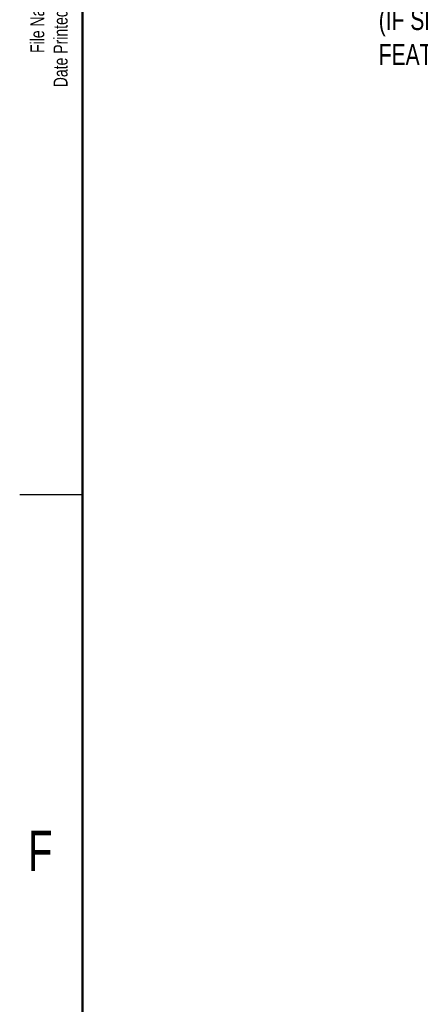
# Model space of a CAD drawing. Header units: inches. Extents: x 0.1 to 87.3, y 0.1 to 33.9.
# Tile 9 of 140: x 0.1 to 2.5, y 22.5 to 28.3. Entities that reach past the tile are written whole.
import ezdxf

# ---------------------------------------------------------------- set-up
doc = ezdxf.new("R2010")
doc.units = ezdxf.units.IN
doc.header["$MEASUREMENT"] = 0
doc.layers.add('NOTES', color=5, linetype='Continuous')
doc.layers.add('TITLE_BLOCK_TEXT', color=7, linetype='Continuous')
doc.styles.add('SLDTEXTSTYLE0', font='TXT', dxfattribs={"width": 0.75})

msp = doc.modelspace()

# ---------------------------------------------------------------- linework, layer by layer
at = {"color": 7, "linetype": 'Continuous', "lineweight": 50}
msp.add_line((0.5, 0.5), (0.5, 33.5), dxfattribs=at)
at = {"color": 7, "linetype": 'Continuous', "lineweight": 25}
msp.add_line((0.5, 25.5), (0.125, 25.5), dxfattribs=at)

# ---------------------------------------------------------------- texts
at = {"color": 7, "linetype": 'Continuous', "lineweight": 0, "insert": (0.2475, 23.497586), "char_height": 0.24, "attachment_point": 2, "style": 'SLDTEXTSTYLE0'}
msp.add_mtext('F', dxfattribs=at)
at = {"layer": 'NOTES', "insert": (2.265695, 29.021839), "char_height": 0.125, "attachment_point": 1, "style": 'SLDTEXTSTYLE0'}
msp.add_mtext('DIE RADII IN THESE^JLOCATIONS MAY NOT^JCREATE "SHARP"CONDITION^J(IF SHARP IS REQUIRED, PRE-PIERCE^JFEATURES CAN BE ADDED)', dxfattribs=at)
at = {"layer": 'TITLE_BLOCK_TEXT', "insert": (0.188236, 28.683239), "char_height": 0.08333333, "attachment_point": 2, "rotation": 90, "style": 'SLDTEXTSTYLE0'}
msp.add_mtext('File Name: QU250515L_Strip^JDate Printed: Wednesday, May 21, 2025', dxfattribs=at)

doc.saveas('drawing.dxf')
